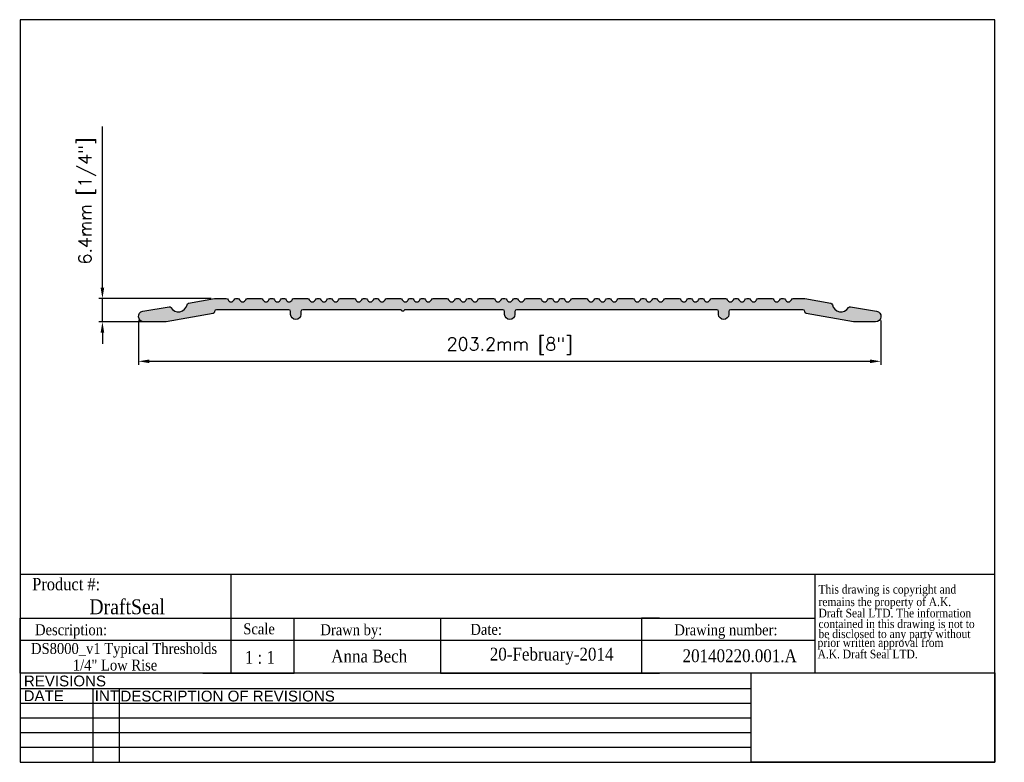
# Model space of a CAD drawing. Header units: millimetres. Extents: x 2362 to 2631, y 15 to 219.
import ezdxf
from ezdxf.enums import TextEntityAlignment as Align

# ---------------------------------------------------------------- set-up
doc = ezdxf.new("R2010")
doc.units = ezdxf.units.MM
doc.header["$MEASUREMENT"] = 0
doc.layers.add('AM_5', color=3, linetype='Continuous', lineweight=25)
doc.layers.add('BORDER', color=7, linetype='Continuous', lineweight=25)
doc.layers.add('FRAME', color=7, linetype='Continuous')
doc.styles.add('DS GROUP', font='arial.ttf')
doc.styles.get("Standard").update_dxf_attribs({"font": 'ROMANS.SHX'})
doc.styles.add('TAG', font='GARA.TTF')
doc.dimstyles.new('AM_ISO$0', dxfattribs={"dimtxt": 1.5, "dimasz": 1.5, "dimexe": 1, "dimexo": 1, "dimgap": 1.5, "dimtad": 1, "dimdec": 0, "dimdsep": 46, "dimtxsty": 'Standard', "dimcen": 0, "dimclrd": 256, "dimclre": 256, "dimclrt": 2, "dimadec": 0, "dimazin": 2, "dimtp": 0.1, "dimtm": 0.1, "dimtfac": 0.71, "dimtdec": 0, "dimtmove": 0, "dimatfit": 3, "dimfxl": 1, "dimlwd": -1, "dimlwe": -1, "dimarcsym": 1})
picture_1 = doc.add_image_def('image1.bmp', size_in_pixel=(901, 331))

# ---------------------------------------------------------------- blocks, each defined once
blk = doc.blocks.new('A$C08671A0E')
at = {"layer": 'FRAME', "style": 'TAG'}
for s, p in [('This drawing is copyright and', (14.82235561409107, -52.33811965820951)), ('remains the property of A.K.', (14.82235561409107, -101.4563565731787)), ('Draft Seal LTD. The information', (14.82235561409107, -145.6627890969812)), ('contained in this drawing is not to  ', (14.82235561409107, -187.4132979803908)), ('be disclosed to any party without ', (14.82235561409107, -226.7078832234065)), (' prior written approval from', (0, -261.2234074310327)), (' A.K. Draft Seal LTD.', (0, -306.093578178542))]:
    blk.add_text(s, height=33.81873376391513, dxfattribs=at).set_placement(p)
blk = doc.blocks.new('*D465')
at = {"layer": 'AM_5', "linetype": 'ByBlock', "transparency": 16777216}
for p, q in [((2394.43870985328, 136.1603753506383), (2394.43870985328, 124.0318233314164)), ((2597.627645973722, 136.1603753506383), (2597.627645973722, 124.0318233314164)), ((2397.43870985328, 125.0318233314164), (2594.627645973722, 125.0318233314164))]:
    blk.add_line(p, q, dxfattribs=at)
at = {"layer": 'AM_5', "transparency": 16777216}
for points in [[(2397.43870985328, 125.5318233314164), (2397.43870985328, 124.5318233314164), (2394.43870985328, 125.0318233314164)], [(2594.627645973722, 125.5318233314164), (2594.627645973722, 124.5318233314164), (2597.627645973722, 125.0318233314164)]]:
    blk.add_solid(points, dxfattribs=at)
at = {"layer": 'Defpoints', "color": 0, "transparency": 16777216}
for p in [(2394.43870985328, 137.1603753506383), (2597.627645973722, 137.1603753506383), (2597.627645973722, 125.0318233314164)]:
    blk.add_point(p, dxfattribs=at)
at = {"layer": 'AM_5', "color": 7, "transparency": 16777216, "insert": (2496.033177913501, 129.1984899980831), "char_height": 3.5, "attachment_point": 5}
blk.add_mtext('203.2mm [8"]', dxfattribs=at)
blk = doc.blocks.new('*D466')
at = {"layer": 'AM_5', "linetype": 'ByBlock', "transparency": 16777216}
for p, q in [((2384.566616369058, 145.1833322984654), (2384.566616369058, 189.2691144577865)), ((2414.326922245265, 142.1833322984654), (2383.566616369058, 142.1833322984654)), ((2384.566616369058, 135.8333322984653), (2384.566616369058, 142.1833322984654)), ((2397.901636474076, 135.8333322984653), (2383.566616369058, 135.8333322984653)), ((2384.566616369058, 132.8333322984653), (2384.566616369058, 129.8333322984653))]:
    blk.add_line(p, q, dxfattribs=at)
at = {"layer": 'AM_5', "transparency": 16777216}
for points in [[(2384.066616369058, 145.1833322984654), (2385.066616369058, 145.1833322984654), (2384.566616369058, 142.1833322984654)], [(2384.066616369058, 132.8333322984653), (2385.066616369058, 132.8333322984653), (2384.566616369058, 135.8333322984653)]]:
    blk.add_solid(points, dxfattribs=at)
at = {"layer": 'Defpoints', "color": 0, "transparency": 16777216}
for p in [(2384.566616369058, 142.1833322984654), (2415.326922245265, 142.1833322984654), (2398.901636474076, 135.8333322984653)]:
    blk.add_point(p, dxfattribs=at)
at = {"layer": 'AM_5', "color": 7, "transparency": 16777216, "insert": (2380.399949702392, 168.9357811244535), "char_height": 3.5, "attachment_point": 5, "rotation": 90}
blk.add_mtext('6.4mm [1/4"]', dxfattribs=at)

msp = doc.modelspace()

# ---------------------------------------------------------------- hatches: boundary and pattern name
h = msp.add_hatch(color=256)
edge = h.paths.add_edge_path()
edge.add_arc((2401.916349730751, 136.3333322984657), 0.500000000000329, 270.00000000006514, 280.00000000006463, ccw=False)
edge.add_line((2401.916349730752, 135.8333322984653), (2395.886923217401, 135.8333322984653))
edge.add_arc((2395.886923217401, 137.2870776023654), 1.453745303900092, 99.99999999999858, 269.9999999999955, ccw=False)
edge.add_line((2395.634482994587, 138.7187372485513), (2402.792200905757, 139.980836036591))
edge.add_arc((2402.87902499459, 139.4884321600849), 0.4999999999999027, 30.455572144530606, 99.99999999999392, ccw=False)
edge.add_arc((2405.370269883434, 140.9532867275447), 2.389999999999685, 210.4555721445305, 349.5444278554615)
edge.add_arc((2408.212284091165, 140.4288296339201), 0.4999999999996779, 100.00000000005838, 169.544427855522, ccw=False)
edge.add_line((2408.125460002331, 140.9212335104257), (2415.240098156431, 142.1757361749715))
edge.add_arc((2415.326922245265, 141.6833322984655), 0.4999999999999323, 90.00000000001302, 100.00000000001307, ccw=False)
edge.add_line((2415.326922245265, 142.1833322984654), (2418.476219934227, 142.1833322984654))
edge.add_arc((2418.476219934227, 141.6833322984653), 0.5000000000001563, 21.082524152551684, 90.00000000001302, ccw=False)
edge.add_arc((2419.773177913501, 142.1833322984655), 0.8900000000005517, 201.0825241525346, 338.9174758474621)
edge.add_arc((2421.070135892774, 141.6833322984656), 0.4999999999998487, 90.00000000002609, 158.9174758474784, ccw=False)
edge.add_line((2421.070135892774, 142.1833322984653), (2421.656219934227, 142.1833322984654))
edge.add_arc((2421.656219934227, 141.6833322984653), 0.5000000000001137, 21.082524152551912, 90.00000000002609, ccw=False)
edge.add_arc((2422.9531779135, 142.1833322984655), 0.8900000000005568, 201.0825241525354, 338.9174758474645)
edge.add_arc((2424.250135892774, 141.6833322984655), 0.4999999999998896, 90, 158.9174758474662, ccw=False)
edge.add_line((2424.250135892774, 142.1833322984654), (2428.006219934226, 142.1833322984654))
edge.add_arc((2428.006219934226, 141.6833322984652), 0.5000000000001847, 21.082524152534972, 90.00000000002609, ccw=False)
edge.add_arc((2429.3031779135, 142.183332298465), 0.8900000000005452, 201.0825241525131, 338.9174758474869)
edge.add_arc((2430.600135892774, 141.6833322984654), 0.5000000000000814, 90, 158.9174758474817, ccw=False)
edge.add_line((2430.600135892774, 142.1833322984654), (2431.186219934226, 142.1833322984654))
edge.add_arc((2431.186219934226, 141.6833322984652), 0.5000000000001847, 21.082524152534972, 90.00000000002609, ccw=False)
edge.add_arc((2432.483177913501, 142.183332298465), 0.8900000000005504, 201.082524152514, 338.9174758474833)
edge.add_arc((2433.780135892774, 141.6833322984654), 0.4999999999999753, 89.99999999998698, 158.917475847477, ccw=False)
edge.add_line((2433.780135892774, 142.1833322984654), (2434.366219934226, 142.1833322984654))
edge.add_arc((2434.366219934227, 141.6833322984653), 0.5000000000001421, 21.082524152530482, 90.00000000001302, ccw=False)
edge.add_arc((2435.6631779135, 142.183332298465), 0.8900000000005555, 201.0825241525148, 338.9174758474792)
edge.add_arc((2436.960135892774, 141.6833322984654), 0.4999999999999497, 90, 158.9174758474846, ccw=False)
edge.add_line((2436.960135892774, 142.1833322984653), (2440.716219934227, 142.1833322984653))
edge.add_arc((2440.716219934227, 141.6833322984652), 0.5000000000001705, 21.082524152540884, 90.00000000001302, ccw=False)
edge.add_arc((2442.0131779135, 142.183332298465), 0.8900000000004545, 201.0825241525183, 338.9174758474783)
edge.add_arc((2443.310135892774, 141.6833322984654), 0.4999999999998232, 90, 158.917475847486, ccw=False)
edge.add_line((2443.310135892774, 142.1833322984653), (2443.896219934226, 142.1833322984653))
edge.add_arc((2443.896219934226, 141.6833322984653), 0.5000000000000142, 21.082524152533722, 90.00000000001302, ccw=False)
edge.add_arc((2445.1931779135, 142.1833322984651), 0.8900000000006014, 201.0825241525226, 338.9174758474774)
edge.add_arc((2446.490135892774, 141.6833322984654), 0.4999999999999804, 90, 158.9174758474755, ccw=False)
edge.add_line((2446.490135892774, 142.1833322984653), (2447.076219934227, 142.1833322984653))
edge.add_arc((2447.076219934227, 141.6833322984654), 0.4999999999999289, 21.082524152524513, 90, ccw=False)
edge.add_arc((2448.3731779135, 142.1833322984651), 0.8900000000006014, 201.0825241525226, 338.9174758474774)
edge.add_arc((2449.670135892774, 141.6833322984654), 0.4999999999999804, 90, 158.9174758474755, ccw=False)
edge.add_line((2449.670135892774, 142.1833322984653), (2453.426219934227, 142.1833322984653))
edge.add_arc((2453.426219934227, 141.6833322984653), 0.5000000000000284, 21.082524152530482, 90, ccw=False)
edge.add_arc((2454.7231779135, 142.1833322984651), 0.8900000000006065, 201.0825241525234, 338.917475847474)
edge.add_arc((2456.020135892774, 141.6833322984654), 0.4999999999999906, 90, 158.9174758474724, ccw=False)
edge.add_line((2456.020135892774, 142.1833322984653), (2456.606219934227, 142.1833322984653))
edge.add_arc((2456.606219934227, 141.6833322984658), 0.4999999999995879, 21.082524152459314, 89.99999999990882, ccw=False)
edge.add_arc((2457.9031779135, 142.1833322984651), 0.8899999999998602, 201.0825241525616, 338.9174758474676)
edge.add_arc((2459.200135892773, 141.6833322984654), 0.4999999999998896, 90.00000000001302, 158.9174758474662, ccw=False)
edge.add_line((2459.200135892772, 142.1833322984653), (2459.786219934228, 142.1833322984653))
edge.add_arc((2459.786219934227, 141.6833322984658), 0.499999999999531, 21.082524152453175, 89.9999999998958, ccw=False)
edge.add_arc((2461.0831779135, 142.1833322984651), 0.889999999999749, 201.0825241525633, 338.9174758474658)
edge.add_arc((2462.380135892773, 141.6833322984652), 0.5000000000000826, 89.99999999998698, 158.9174758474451, ccw=False)
edge.add_line((2462.380135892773, 142.1833322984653), (2466.136219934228, 142.1833322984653))
edge.add_arc((2466.136219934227, 141.6833322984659), 0.4999999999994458, 21.08252415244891, 89.9999999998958, ccw=False)
edge.add_arc((2467.4331779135, 142.1833322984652), 0.8899999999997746, 201.0825241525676, 338.9174758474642)
edge.add_arc((2468.730135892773, 141.6833322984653), 0.500000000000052, 90.00000000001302, 158.9174758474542, ccw=False)
edge.add_line((2468.730135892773, 142.1833322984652), (2469.316219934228, 142.1833322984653))
edge.add_arc((2469.316219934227, 141.6833322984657), 0.4999999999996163, 21.082524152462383, 89.99999999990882, ccw=False)
edge.add_arc((2470.6131779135, 142.1833322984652), 0.8899999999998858, 201.0825241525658, 338.9174758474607)
edge.add_arc((2471.910135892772, 141.6833322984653), 0.4999999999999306, 90, 158.9174758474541, ccw=False)
edge.add_line((2471.910135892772, 142.1833322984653), (2472.496219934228, 142.1833322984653))
edge.add_arc((2472.496219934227, 141.6833322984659), 0.4999999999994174, 21.082524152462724, 89.99999999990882, ccw=False)
edge.add_arc((2473.7931779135, 142.1833322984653), 0.8899999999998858, 201.0825241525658, 338.9174758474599)
edge.add_arc((2475.090135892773, 141.6833322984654), 0.499999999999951, 90, 158.917475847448, ccw=False)
edge.add_line((2475.090135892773, 142.1833322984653), (2478.846219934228, 142.1833322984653))
edge.add_arc((2478.846219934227, 141.683332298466), 0.4999999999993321, 21.082524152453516, 89.9999999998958, ccw=False)
edge.add_arc((2480.1431779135, 142.1833322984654), 0.8899999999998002, 201.0825241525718, 338.9174758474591)
edge.add_arc((2481.440135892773, 141.6833322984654), 0.5000000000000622, 90.00000000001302, 158.9174758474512, ccw=False)
edge.add_line((2481.440135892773, 142.1833322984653), (2482.026219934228, 142.1833322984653))
edge.add_arc((2482.026219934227, 141.6833322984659), 0.4999999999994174, 21.082524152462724, 89.99999999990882, ccw=False)
edge.add_arc((2483.323177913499, 142.1833322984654), 0.8899999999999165, 201.0825241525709, 338.91747584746)
edge.add_arc((2484.620135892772, 141.6833322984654), 0.499999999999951, 90, 158.917475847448, ccw=False)
edge.add_line((2484.620135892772, 142.1833322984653), (2485.206219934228, 142.1833322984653))
edge.add_arc((2485.206219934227, 141.6833322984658), 0.4999999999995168, 21.082524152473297, 89.99999999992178, ccw=False)
edge.add_arc((2486.5031779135, 142.1833322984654), 0.8899999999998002, 201.0825241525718, 338.9174758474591)
edge.add_arc((2487.800135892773, 141.6833322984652), 0.5000000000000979, 90, 158.9174758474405, ccw=False)
edge.add_line((2487.800135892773, 142.1833322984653), (2491.556219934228, 142.1833322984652))
edge.add_arc((2491.556219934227, 141.6833322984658), 0.4999999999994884, 21.08252415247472, 89.99999999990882, ccw=False)
edge.add_arc((2492.8531779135, 142.1833322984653), 0.8899999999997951, 201.082524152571, 338.9174758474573)
edge.add_arc((2494.150135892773, 141.6833322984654), 0.5000000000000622, 90, 158.9174758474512, ccw=False)
edge.add_line((2494.150135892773, 142.1833322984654), (2494.736219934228, 142.1833322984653))
edge.add_arc((2494.736219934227, 141.6833322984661), 0.4999999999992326, 21.082524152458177, 89.9999999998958, ccw=False)
edge.add_arc((2496.0331779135, 142.1833322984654), 0.8899999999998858, 201.0825241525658, 338.9174758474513)
edge.add_arc((2497.330135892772, 141.6833322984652), 0.5000000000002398, 90, 158.9174758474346, ccw=False)
edge.add_line((2497.330135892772, 142.1833322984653), (2497.916219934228, 142.1833322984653))
edge.add_arc((2497.916219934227, 141.683332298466), 0.4999999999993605, 21.082524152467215, 89.99999999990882, ccw=False)
edge.add_arc((2499.2131779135, 142.1833322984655), 0.8899999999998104, 201.0825241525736, 338.9174758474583)
edge.add_arc((2500.510135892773, 141.6833322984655), 0.5000000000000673, 90.00000000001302, 158.9174758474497, ccw=False)
edge.add_line((2500.510135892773, 142.1833322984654), (2504.266219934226, 142.1833322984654))
edge.add_arc((2504.266219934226, 141.6833322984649), 0.5000000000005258, 21.082524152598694, 90.00000000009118, ccw=False)
edge.add_arc((2505.563177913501, 142.1833322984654), 0.8900000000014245, 201.0825241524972, 338.9174758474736)
edge.add_arc((2506.860135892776, 141.6833322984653), 0.5000000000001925, 90, 158.9174758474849, ccw=False)
edge.add_line((2506.860135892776, 142.1833322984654), (2507.446219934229, 142.1833322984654))
edge.add_arc((2507.446219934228, 141.683332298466), 0.4999999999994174, 21.082524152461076, 89.99999999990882, ccw=False)
edge.add_arc((2508.743177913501, 142.1833322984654), 0.8899999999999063, 201.0825241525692, 338.9174758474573)
edge.add_arc((2510.040135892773, 141.6833322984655), 0.4999999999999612, 90, 158.9174758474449, ccw=False)
edge.add_line((2510.040135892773, 142.1833322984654), (2510.626219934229, 142.1833322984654))
edge.add_arc((2510.626219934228, 141.6833322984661), 0.4999999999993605, 21.082524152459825, 89.99999999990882, ccw=False)
edge.add_arc((2511.923177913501, 142.1833322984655), 0.8899999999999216, 201.0825241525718, 338.91747584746)
edge.add_arc((2513.220135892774, 141.6833322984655), 0.499999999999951, 90, 158.917475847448, ccw=False)
edge.add_line((2513.220135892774, 142.1833322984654), (2516.976219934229, 142.1833322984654))
edge.add_arc((2516.976219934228, 141.683332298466), 0.4999999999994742, 21.082524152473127, 89.99999999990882, ccw=False)
edge.add_arc((2518.273177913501, 142.1833322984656), 0.8899999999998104, 201.0825241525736, 338.9174758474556)
edge.add_arc((2519.570135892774, 141.6833322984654), 0.5000000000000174, 89.99999999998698, 158.9174758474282, ccw=False)
edge.add_line((2519.570135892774, 142.1833322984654), (2520.156219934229, 142.1833322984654))
edge.add_arc((2520.156219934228, 141.6833322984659), 0.4999999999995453, 21.082524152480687, 89.99999999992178, ccw=False)
edge.add_arc((2521.4531779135, 142.1833322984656), 0.8899999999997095, 201.0825241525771, 338.9174758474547)
edge.add_arc((2522.750135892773, 141.6833322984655), 0.4999999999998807, 89.99999999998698, 158.9174758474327, ccw=False)
edge.add_line((2522.750135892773, 142.1833322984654), (2523.336219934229, 142.1833322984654))
edge.add_arc((2523.336219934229, 141.6833322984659), 0.499999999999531, 21.082524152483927, 89.99999999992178, ccw=False)
edge.add_arc((2524.633177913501, 142.1833322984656), 0.8899999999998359, 201.0825241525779, 338.9174758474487)
edge.add_arc((2525.930135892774, 141.6833322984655), 0.499999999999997, 90, 158.9174758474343, ccw=False)
edge.add_line((2525.930135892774, 142.1833322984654), (2529.686219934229, 142.1833322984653))
edge.add_arc((2529.686219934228, 141.683332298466), 0.4999999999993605, 21.08252415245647, 89.9999999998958, ccw=False)
edge.add_arc((2530.983177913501, 142.1833322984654), 0.8900000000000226, 201.0825241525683, 338.9174758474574)
edge.add_arc((2532.280135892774, 141.6833322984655), 0.4999999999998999, 90.00000000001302, 158.9174758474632, ccw=False)
edge.add_line((2532.280135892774, 142.1833322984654), (2532.866219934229, 142.1833322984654))
edge.add_arc((2532.866219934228, 141.6833322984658), 0.4999999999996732, 21.0825241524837, 89.99999999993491, ccw=False)
edge.add_arc((2534.163177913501, 142.1833322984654), 0.8899999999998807, 201.082524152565, 338.9174758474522)
edge.add_arc((2535.460135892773, 141.6833322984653), 0.5000000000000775, 90, 158.9174758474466, ccw=False)
edge.add_line((2535.460135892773, 142.1833322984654), (2536.046219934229, 142.1833322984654))
edge.add_arc((2536.046219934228, 141.6833322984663), 0.49999999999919, 21.082524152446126, 89.9999999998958, ccw=False)
edge.add_arc((2537.343177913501, 142.1833322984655), 0.8900000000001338, 201.0825241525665, 338.9174758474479)
edge.add_arc((2538.640135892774, 141.6833322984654), 0.5000000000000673, 90.00000000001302, 158.9174758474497, ccw=False)
edge.add_line((2538.640135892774, 142.1833322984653), (2542.396219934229, 142.1833322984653))
edge.add_arc((2542.396219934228, 141.6833322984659), 0.49999999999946, 21.082524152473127, 89.99999999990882, ccw=False)
edge.add_arc((2543.693177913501, 142.1833322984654), 0.8899999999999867, 201.0825241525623, 338.9174758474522)
edge.add_arc((2544.990135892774, 141.6833322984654), 0.4999999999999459, 90, 158.9174758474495, ccw=False)
edge.add_line((2544.990135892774, 142.1833322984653), (2545.576219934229, 142.1833322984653))
edge.add_arc((2545.576219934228, 141.6833322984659), 0.49999999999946, 21.082524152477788, 89.99999999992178, ccw=False)
edge.add_arc((2546.873177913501, 142.1833322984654), 0.889999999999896, 201.0825241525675, 338.9174758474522)
edge.add_arc((2548.170135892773, 141.6833322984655), 0.4999999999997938, 90.00000000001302, 158.9174758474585, ccw=False)
edge.add_line((2548.170135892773, 142.1833322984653), (2548.756219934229, 142.1833322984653))
edge.add_arc((2548.756219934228, 141.6833322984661), 0.4999999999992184, 21.082524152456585, 89.9999999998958, ccw=False)
edge.add_arc((2550.053177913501, 142.1833322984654), 0.8900000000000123, 201.0825241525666, 338.9174758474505)
edge.add_arc((2551.350135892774, 141.6833322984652), 0.5000000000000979, 90, 158.9174758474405, ccw=False)
edge.add_line((2551.350135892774, 142.1833322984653), (2555.106219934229, 142.1833322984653))
edge.add_arc((2555.106219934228, 141.6833322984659), 0.4999999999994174, 21.082524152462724, 89.99999999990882, ccw=False)
edge.add_arc((2556.403177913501, 142.1833322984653), 0.8899999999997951, 201.082524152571, 338.9174758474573)
edge.add_arc((2557.700135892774, 141.6833322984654), 0.5000000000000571, 90.00000000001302, 158.9174758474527, ccw=False)
edge.add_line((2557.700135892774, 142.1833322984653), (2558.286219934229, 142.1833322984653))
edge.add_arc((2558.286219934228, 141.6833322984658), 0.4999999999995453, 21.082524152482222, 89.99999999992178, ccw=False)
edge.add_arc((2559.583177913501, 142.1833322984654), 0.8899999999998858, 201.0825241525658, 338.9174758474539)
edge.add_arc((2560.880135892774, 141.6833322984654), 0.4999999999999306, 90.00000000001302, 158.9174758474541, ccw=False)
edge.add_line((2560.880135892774, 142.1833322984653), (2561.466219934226, 142.1833322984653))
edge.add_arc((2561.466219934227, 141.6833322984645), 0.50000000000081, 21.08252415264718, 90.00000000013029, ccw=False)
edge.add_arc((2562.763177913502, 142.1833322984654), 0.8900000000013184, 201.0825241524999, 338.917475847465)
edge.add_arc((2564.060135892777, 141.6833322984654), 0.4999999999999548, 90, 158.9174758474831, ccw=False)
edge.add_line((2564.060135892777, 142.1833322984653), (2567.816219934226, 142.1833322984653))
edge.add_arc((2567.816219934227, 141.6833322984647), 0.5000000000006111, 21.082524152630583, 90.00000000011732, ccw=False)
edge.add_arc((2569.113177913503, 142.1833322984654), 0.8900000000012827, 201.0825241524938, 338.9174758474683)
edge.add_arc((2570.410135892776, 141.6833322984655), 0.4999999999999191, 90.00000000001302, 158.9174758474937, ccw=False)
edge.add_line((2570.410135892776, 142.1833322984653), (2570.996219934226, 142.1833322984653))
edge.add_arc((2570.996219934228, 141.6833322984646), 0.5000000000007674, 21.082524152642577, 90.00000000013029, ccw=False)
edge.add_arc((2572.293177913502, 142.1833322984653), 0.8900000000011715, 201.0825241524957, 338.9174758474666)
edge.add_arc((2573.590135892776, 141.6833322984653), 0.5000000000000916, 90, 158.9174758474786, ccw=False)
edge.add_line((2573.590135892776, 142.1833322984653), (2576.739433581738, 142.1833322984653))
edge.add_arc((2576.739433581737, 141.6833322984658), 0.4999999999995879, 79.99999999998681, 89.99999999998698, ccw=False)
edge.add_line((2576.826257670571, 142.1757361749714), (2583.940895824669, 140.9212335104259))
edge.add_arc((2583.854071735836, 140.4288296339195), 0.500000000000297, 10.455572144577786, 80.00000000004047, ccw=False)
edge.add_arc((2586.696085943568, 140.9532867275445), 2.390000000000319, 190.4555721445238, 329.544427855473)
edge.add_arc((2589.187330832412, 139.4884321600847), 0.4999999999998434, 79.99999999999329, 149.5444278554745, ccw=False)
edge.add_line((2589.274154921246, 139.9808360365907), (2596.431872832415, 138.7187372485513))
edge.add_arc((2596.179432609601, 137.2870776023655), 1.453745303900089, -90.00000000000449, 79.99999999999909, ccw=False)
edge.add_line((2596.179432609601, 135.8333322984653), (2590.106261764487, 135.8333322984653))
edge.add_line((2590.106261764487, 135.8333322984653), (2577.196353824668, 138.109697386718))
edge.add_arc((2577.283177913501, 138.6021012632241), 0.4999999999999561, 179.9999999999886, 259.9999999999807, ccw=False)
edge.add_line((2576.783177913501, 138.6021012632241), (2576.783177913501, 138.6333322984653))
edge.add_arc((2576.283177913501, 138.6333322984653), 0.5, 0, 90)
edge.add_line((2576.283177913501, 139.1333322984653), (2556.483177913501, 139.1333322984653))
edge.add_arc((2556.483177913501, 138.6333322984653), 0.5, 90, 180)
edge.add_line((2555.983177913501, 138.6333322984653), (2555.983177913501, 137.8733322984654))
edge.add_arc((2554.583177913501, 137.8733322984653), 1.399999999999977, -180, 0, ccw=False)
edge.add_line((2553.183177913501, 137.8733322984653), (2553.183177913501, 138.6333322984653))
edge.add_arc((2552.683177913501, 138.6333322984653), 0.5, 0, 90)
edge.add_line((2552.683177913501, 139.1333322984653), (2497.933177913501, 139.1333322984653))
edge.add_arc((2497.933177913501, 138.6333322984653), 0.5, 90, 180)
edge.add_line((2497.433177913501, 138.6333322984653), (2497.433177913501, 137.8733322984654))
edge.add_arc((2496.033177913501, 137.8733322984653), 1.399999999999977, -180, 0, ccw=False)
edge.add_line((2494.633177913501, 137.8733322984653), (2494.633177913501, 138.6333322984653))
edge.add_arc((2494.133177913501, 138.6333322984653), 0.5, 0, 90)
edge.add_line((2494.133177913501, 139.1333322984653), (2467.390633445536, 139.1333322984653))
edge.add_arc((2467.390633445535, 138.8333322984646), 0.3000000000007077, 89.99999999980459, 154.6230664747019)
edge.add_arc((2466.7581779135, 139.1333322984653), 0.4000000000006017, 205.3769335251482, 334.6230664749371, ccw=False)
edge.add_arc((2466.125722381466, 138.8333322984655), 0.2999999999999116, 25.37693352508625, 89.99999999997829)
edge.add_line((2466.125722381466, 139.1333322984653), (2439.383177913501, 139.1333322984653))
edge.add_arc((2439.383177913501, 138.6333322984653), 0.5, 90, 180)
edge.add_line((2438.883177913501, 138.6333322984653), (2438.883177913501, 137.8733322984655))
edge.add_arc((2437.483177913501, 137.8733322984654), 1.399999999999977, -180, 0, ccw=False)
edge.add_line((2436.083177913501, 137.8733322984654), (2436.083177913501, 138.6333322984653))
edge.add_arc((2435.583177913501, 138.6333322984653), 0.5, 0, 90)
edge.add_line((2435.583177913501, 139.1333322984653), (2415.783177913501, 139.1333322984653))
edge.add_arc((2415.783177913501, 138.6333322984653), 0.5000000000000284, 90, 179.9999999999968)
edge.add_line((2415.283177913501, 138.6333322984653), (2415.283177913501, 138.6021012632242))
edge.add_arc((2414.783177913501, 138.6021012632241), 0.5000000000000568, -79.99999999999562, 0, ccw=False)
edge.add_line((2414.870002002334, 138.109697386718), (2402.003173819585, 135.8409284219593))

# ---------------------------------------------------------------- linework, layer by layer
for p, q in [((2362.056964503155, 66.7850771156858), (2579.510034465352, 66.7850771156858)), ((2419.684466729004, 66.78507711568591), (2419.684466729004, 54.7343335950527)), ((2579.510034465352, 66.7850771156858), (2579.510034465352, 39.73433359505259)), ((2362.056964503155, 39.7343335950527), (2362.056964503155, 54.7343335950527)), ((2362.056964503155, 54.7343335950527), (2579.510034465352, 54.7343335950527)), ((2362.056964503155, 54.7343335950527), (2362.056964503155, 49.7343335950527)), ((2362.056964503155, 54.7343335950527), (2362.056964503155, 48.7343335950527)), ((2362.056964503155, 54.7343335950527), (2412.056964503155, 54.7343335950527)), ((2419.684466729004, 54.7343335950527), (2419.684466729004, 39.7343335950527)), ((2437.056964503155, 39.7343335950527), (2437.056964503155, 54.7343335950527)), ((2437.056964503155, 54.7343335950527), (2477.056964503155, 54.7343335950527)), ((2477.056964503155, 54.7343335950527), (2477.056964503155, 39.7343335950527)), ((2537.056964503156, 54.7343335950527), (2532.056964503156, 54.7343335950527)), ((2532.056964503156, 54.7343335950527), (2532.056964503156, 39.7343335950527)), ((2362.056964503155, 48.7343335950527), (2362.056964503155, 50.2343335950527)), ((2362.056964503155, 48.7343335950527), (2579.510034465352, 48.7343335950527)), ((2362.056964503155, 39.7343335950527), (2362.056964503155, 42.7343335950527)), ((2412.056964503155, 39.7343335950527), (2437.056964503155, 39.7343335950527)), ((2477.056964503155, 39.7343335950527), (2537.056964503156, 39.7343335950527))]:
    msp.add_line(p, q)
msp.add_lwpolyline([(2402.003173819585, 135.8409284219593, -0.0436609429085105), (2401.916349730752, 135.8333322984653), (2395.886923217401, 135.8333322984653, -0.9163311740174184), (2395.634482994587, 138.7187372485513), (2402.792200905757, 139.9808360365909, -0.3131147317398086), (2403.310036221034, 139.7418672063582, 0.6942991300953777), (2407.72058613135, 140.5195661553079, -0.3131147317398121), (2408.125460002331, 140.9212335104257), (2415.240098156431, 142.1757361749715, -0.0436609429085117), (2415.326922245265, 142.1833322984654), (2418.476219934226, 142.1833322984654, -0.3101135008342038), (2418.942751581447, 141.8631884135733, 0.686221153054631), (2420.603604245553, 141.8631884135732, -0.3101135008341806), (2421.070135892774, 142.1833322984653), (2421.656219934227, 142.1833322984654, -0.3101135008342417), (2422.122751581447, 141.8631884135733, 0.6862211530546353), (2423.783604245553, 141.8631884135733, -0.3101135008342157), (2424.250135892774, 142.1833322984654), (2428.006219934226, 142.1833322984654, -0.3101135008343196), (2428.472751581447, 141.8631884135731, 0.6862211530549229), (2430.133604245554, 141.8631884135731, -0.3101135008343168), (2430.600135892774, 142.1833322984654), (2431.186219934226, 142.1833322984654, -0.3101135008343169), (2431.652751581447, 141.8631884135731, 0.6862211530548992), (2433.313604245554, 141.8631884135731, -0.3101135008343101), (2433.780135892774, 142.1833322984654), (2434.366219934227, 142.1833322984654, -0.3101135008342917), (2434.832751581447, 141.8631884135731, 0.6862211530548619), (2436.493604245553, 141.863188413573, -0.3101135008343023), (2436.960135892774, 142.1833322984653), (2440.716219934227, 142.1833322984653, -0.310113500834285), (2441.182751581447, 141.8631884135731, 0.6862211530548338), (2442.843604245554, 141.863188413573, -0.3101135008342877), (2443.310135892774, 142.1833322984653), (2443.896219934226, 142.1833322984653, -0.3101135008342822), (2444.362751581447, 141.8631884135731, 0.6862211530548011), (2446.023604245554, 141.8631884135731, -0.3101135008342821), (2446.490135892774, 142.1833322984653), (2447.076219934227, 142.1833322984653, -0.3101135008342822), (2447.542751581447, 141.8631884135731, 0.6862211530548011), (2449.203604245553, 141.8631884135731, -0.3101135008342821), (2449.670135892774, 142.1833322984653), (2453.426219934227, 142.1833322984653, -0.3101135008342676), (2453.892751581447, 141.8631884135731, 0.6862211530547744), (2455.553604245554, 141.8631884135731, -0.3101135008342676), (2456.020135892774, 142.1833322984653), (2456.606219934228, 142.1833322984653, -0.310113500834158), (2457.072751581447, 141.8631884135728, 0.6862211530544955), (2458.733604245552, 141.8631884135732, -0.3101135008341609), (2459.200135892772, 142.1833322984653), (2459.786219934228, 142.1833322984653, -0.3101135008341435), (2460.252751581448, 141.8631884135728, 0.6862211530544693), (2461.913604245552, 141.8631884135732, -0.3101135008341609), (2462.380135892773, 142.1833322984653), (2466.136219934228, 142.1833322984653, -0.3101135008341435), (2466.602751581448, 141.8631884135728, 0.6862211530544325), (2468.263604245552, 141.8631884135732, -0.310113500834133), (2468.730135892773, 142.1833322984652), (2469.316219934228, 142.1833322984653, -0.3101135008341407), (2469.782751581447, 141.8631884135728, 0.6862211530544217), (2471.443604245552, 141.8631884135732, -0.3101135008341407), (2471.910135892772, 142.1833322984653), (2472.496219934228, 142.1833322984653, -0.3101135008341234), (2472.962751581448, 141.8631884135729, 0.6862211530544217), (2474.623604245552, 141.8631884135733, -0.3101135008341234), (2475.090135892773, 142.1833322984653), (2478.846219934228, 142.1833322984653, -0.3101135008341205), (2479.312751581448, 141.8631884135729, 0.6862211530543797), (2480.973604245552, 141.8631884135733, -0.3101135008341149), (2481.440135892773, 142.1833322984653), (2482.026219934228, 142.1833322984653, -0.3101135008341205), (2482.492751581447, 141.8631884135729, 0.6862211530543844), (2484.153604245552, 141.8631884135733, -0.3101135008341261), (2484.620135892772, 142.1833322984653), (2485.206219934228, 142.1833322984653, -0.310113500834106), (2485.672751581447, 141.8631884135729, 0.6862211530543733), (2487.333604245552, 141.8631884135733, -0.310113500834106), (2487.800135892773, 142.1833322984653), (2491.556219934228, 142.1833322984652, -0.3101135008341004), (2492.022751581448, 141.8631884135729, 0.686221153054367), (2493.683604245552, 141.8631884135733, -0.3101135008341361), (2494.150135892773, 142.1833322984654), (2494.736219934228, 142.1833322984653, -0.3101135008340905), (2495.202751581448, 141.863188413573, 0.6862211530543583), (2496.863604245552, 141.8631884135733, -0.3101135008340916), (2497.330135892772, 142.1833322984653), (2497.916219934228, 142.1833322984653, -0.310113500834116), (2498.382751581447, 141.863188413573, 0.6862211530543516), (2500.043604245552, 141.8631884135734, -0.310113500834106), (2500.510135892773, 142.1833322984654), (2504.266219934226, 142.1833322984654, -0.3101135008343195), (2504.732751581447, 141.8631884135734, 0.6862211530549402), (2506.393604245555, 141.863188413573, -0.3101135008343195), (2506.860135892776, 142.1833322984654), (2507.446219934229, 142.1833322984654, -0.3101135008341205), (2507.912751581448, 141.863188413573, 0.6862211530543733), (2509.573604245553, 141.8631884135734, -0.310113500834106), (2510.040135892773, 142.1833322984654), (2510.626219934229, 142.1833322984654, -0.310113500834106), (2511.092751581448, 141.863188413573, 0.6862211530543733), (2512.753604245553, 141.8631884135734, -0.3101135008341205), (2513.220135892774, 142.1833322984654), (2516.976219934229, 142.1833322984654, -0.3101135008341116), (2517.442751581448, 141.8631884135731, 0.6862211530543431), (2519.103604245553, 141.8631884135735, -0.3101135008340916), (2519.570135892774, 142.1833322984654), (2520.156219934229, 142.1833322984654, -0.3101135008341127), (2520.622751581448, 141.8631884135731, 0.6862211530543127), (2522.283604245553, 141.8631884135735, -0.3101135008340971), (2522.750135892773, 142.1833322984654), (2523.336219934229, 142.1833322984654, -0.3101135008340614), (2523.802751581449, 141.8631884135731, 0.6862211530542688), (2525.463604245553, 141.8631884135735, -0.3101135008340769), (2525.930135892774, 142.1833322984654), (2529.686219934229, 142.1833322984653, -0.310113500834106), (2530.152751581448, 141.8631884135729, 0.6862211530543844), (2531.813604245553, 141.8631884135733, -0.3101135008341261), (2532.280135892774, 142.1833322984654), (2532.866219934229, 142.1833322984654, -0.3101135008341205), (2533.332751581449, 141.863188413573, 0.6862211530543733), (2534.993604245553, 141.8631884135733, -0.310113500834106), (2535.460135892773, 142.1833322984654), (2536.046219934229, 142.1833322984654, -0.310113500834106), (2536.512751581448, 141.863188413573, 0.6862211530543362), (2538.173604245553, 141.8631884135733, -0.310113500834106), (2538.640135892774, 142.1833322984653), (2542.396219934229, 142.1833322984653, -0.3101135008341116), (2542.862751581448, 141.863188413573, 0.6862211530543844), (2544.523604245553, 141.8631884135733, -0.3101135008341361), (2544.990135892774, 142.1833322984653), (2545.576219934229, 142.1833322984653, -0.310113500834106), (2546.042751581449, 141.863188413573, 0.6862211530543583), (2547.703604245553, 141.8631884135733, -0.3101135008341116), (2548.170135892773, 142.1833322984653), (2548.756219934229, 142.1833322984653, -0.310113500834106), (2549.222751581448, 141.863188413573, 0.6862211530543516), (2550.883604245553, 141.8631884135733, -0.310113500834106), (2551.350135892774, 142.1833322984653), (2555.106219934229, 142.1833322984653, -0.3101135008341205), (2555.572751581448, 141.8631884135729, 0.6862211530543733), (2557.233604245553, 141.8631884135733, -0.3101135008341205), (2557.700135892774, 142.1833322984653), (2558.286219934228, 142.1833322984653, -0.310113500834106), (2558.752751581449, 141.863188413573, 0.6862211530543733), (2560.413604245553, 141.8631884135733, -0.310113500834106), (2560.880135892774, 142.1833322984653), (2561.466219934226, 142.1833322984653, -0.3101135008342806), (2561.932751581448, 141.8631884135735, 0.6862211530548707), (2563.593604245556, 141.863188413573, -0.3101135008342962), (2564.060135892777, 142.1833322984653), (2567.816219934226, 142.1833322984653, -0.3101135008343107), (2568.282751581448, 141.8631884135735, 0.6862211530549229), (2569.943604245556, 141.863188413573, -0.3101135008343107), (2570.410135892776, 142.1833322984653), (2570.996219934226, 142.1833322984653, -0.3101135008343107), (2571.462751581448, 141.8631884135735, 0.6862211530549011), (2573.123604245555, 141.863188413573, -0.3101135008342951), (2573.590135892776, 142.1833322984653), (2576.739433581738, 142.1833322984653, -0.0436609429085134), (2576.826257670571, 142.1757361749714), (2583.940895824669, 140.9212335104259, -0.3131147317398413), (2584.345769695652, 140.5195661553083, 0.6942991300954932), (2588.756319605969, 139.7418672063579, -0.3131147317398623), (2589.274154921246, 139.9808360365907), (2596.431872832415, 138.7187372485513, -0.9163311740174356), (2596.179432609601, 135.8333322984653), (2590.106261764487, 135.8333322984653), (2577.196353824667, 138.109697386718, -0.3639702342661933), (2576.783177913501, 138.6021012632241), (2576.783177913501, 138.6333322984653, 0.4142135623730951), (2576.283177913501, 139.1333322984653), (2556.483177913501, 139.1333322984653, 0.4142135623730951), (2555.983177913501, 138.6333322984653), (2555.983177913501, 137.8733322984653, -0.9999999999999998), (2553.183177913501, 137.8733322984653), (2553.183177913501, 138.6333322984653, 0.4142135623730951), (2552.683177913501, 139.1333322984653), (2497.933177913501, 139.1333322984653, 0.4142135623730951), (2497.433177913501, 138.6333322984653), (2497.433177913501, 137.8733322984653, -0.9999999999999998), (2494.633177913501, 137.8733322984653), (2494.633177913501, 138.6333322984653, 0.4142135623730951), (2494.133177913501, 139.1333322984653), (2467.390633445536, 139.1333322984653, 0.2896898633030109), (2467.119581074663, 138.9619037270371, -0.6324555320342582), (2466.396774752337, 138.9619037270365, 0.2896898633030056), (2466.125722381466, 139.1333322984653), (2439.383177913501, 139.1333322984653, 0.4142135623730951), (2438.883177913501, 138.6333322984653), (2438.883177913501, 137.8733322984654, -0.9999999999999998), (2436.083177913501, 137.8733322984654), (2436.083177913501, 138.6333322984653, 0.4142135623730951), (2435.583177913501, 139.1333322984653), (2415.783177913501, 139.1333322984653, 0.4142135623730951), (2415.283177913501, 138.6333322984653), (2415.283177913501, 138.6021012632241, -0.3639702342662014), (2414.870002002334, 138.109697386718)], format="xyb", close=True)
at = {"layer": 'BORDER'}
for p, q in [((2362.056964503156, 218.5049618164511), (2362.056964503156, 15.30496181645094)), ((2628.756964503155, 218.5049618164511), (2362.056964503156, 218.5049618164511)), ((2628.756964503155, 15.30496181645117), (2628.756964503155, 218.5049618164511)), ((2579.510034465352, 66.7850771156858), (2628.756964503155, 66.7850771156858)), ((2628.756964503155, 39.7343335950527), (2362.056964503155, 39.7343335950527)), ((2562.139669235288, 35.41916478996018), (2362.056964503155, 35.41916478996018)), ((2381.927097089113, 35.41916478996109), (2381.927097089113, 15.30496181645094)), ((2389.144125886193, 35.41916478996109), (2389.144125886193, 15.30496181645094)), ((2562.139669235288, 31.39632419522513), (2362.056964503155, 31.39632419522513)), ((2562.139669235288, 27.37348360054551), (2362.056964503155, 27.37348360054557)), ((2562.139669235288, 23.35064300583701), (2362.056964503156, 23.3506430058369)), ((2562.139669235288, 19.32780241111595), (2362.056964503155, 19.32780241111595)), ((2362.056964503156, 15.30496181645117), (2628.756964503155, 15.30496181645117))]:
    msp.add_line(p, q, dxfattribs=at)
at = {"layer": 'FRAME', "color": 1}
for q in [(2562.139669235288, 39.7449116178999), (2562.139669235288, 39.73433359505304)]:
    msp.add_line((2562.139669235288, 15.30496181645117), q, dxfattribs=at)

# ---------------------------------------------------------------- block references
at = {"xscale": 0.06987750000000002, "yscale": 0.06987750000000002, "zscale": 0.06987750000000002}
msp.add_blockref('A$C08671A0E', (2579.510034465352, 65.13687947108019), dxfattribs=at)

# ---------------------------------------------------------------- texts
at = {"layer": 'BORDER', "char_height": 2.953125, "attachment_point": 2, "style": 'DS GROUP'}
for s, width, insert in [('REVISIONS', 20.38680124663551, (2374.315364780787, 39.03213209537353)), ('DATE', 20.38680124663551, (2368.499329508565, 34.98762233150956)), ('INT', 20.38680124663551, (2385.794444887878, 34.98762233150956)), ('DESCRIPTION OF REVISIONS', 103.860939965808, (2418.835787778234, 34.90660090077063))]:
    msp.add_mtext_dynamic_manual_height_columns(s, width=width, gutter_width=7.5, heights=[0], dxfattribs=dict(at, insert=insert))
at = {"layer": 'FRAME', "style": 'TAG'}
for s, height, p in [('Product #:', 3.381873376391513, (2374.646226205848, 64.12526045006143)), ('DraftSeal', 4.069431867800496, (2391.340288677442, 57.98270514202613)), ('Description:', 3, (2375.983439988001, 51.10998512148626)), ('Drawn by:', 3, (2452.687189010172, 51.17699926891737)), ('Date:', 3, (2489.580982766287, 51.65726732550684)), ('Drawing number:', 3, (2555.199794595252, 51.15131051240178)), ('1 : 1', 3.5, (2427.653629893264, 43.99696271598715)), ('Anna Bech', 3.5, (2457.580101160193, 44.44393895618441)), ('20-February-2014', 3.5, (2507.499211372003, 44.43612063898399)), ('20140220.001.A', 3.5, (2558.978224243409, 44.44524200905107))]:
    msp.add_text(s, height=height, dxfattribs=at).set_placement(p, align=Align.MIDDLE)
msp.add_text('Scale', height=3, dxfattribs=at).set_placement((2423.126031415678, 50.32467136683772))
for s, p in [('DS8000_v1 Typical Thresholds', (2390.491271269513, 44.94184469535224)), (' 1/4" Low Rise', (2387.52652794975, 40.41673688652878))]:
    msp.add_text(s, height=3, dxfattribs=at).set_placement(p, align=Align.CENTER)

# ---------------------------------------------------------------- dimensions: what is measured, and where the dimension line sits
at = {"layer": 'AM_5'}
dim = msp.add_linear_dim(base=(2384.566616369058, 142.1833322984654), p1=(2398.901636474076, 135.8333322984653), p2=(2415.326922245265, 142.1833322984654), angle=90, dimstyle='AM_ISO$0', override={"dimtxt": 3.5, "dimasz": 3, "dimdec": 1, "dimpost": '<>mm', "dimclrt": 7}, dxfattribs=at)
dim.commit()
dim.dimension.update_dxf_attribs({"geometry": '*D466', "text_midpoint": (2384.566616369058, 168.9357811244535), "dimtype": 160})
dim = msp.add_linear_dim(base=(2597.627645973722, 125.0318233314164), p1=(2394.43870985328, 137.1603753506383), p2=(2597.627645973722, 137.1603753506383), dimstyle='AM_ISO$0', override={"dimtxt": 3.5, "dimasz": 3, "dimdec": 1, "dimpost": '<>mm', "dimclrt": 7}, dxfattribs=at)
dim.commit()
dim.dimension.update_dxf_attribs({"geometry": '*D465', "text_midpoint": (2496.033177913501, 129.1984899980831)})

# ---------------------------------------------------------------- pictures from other files: only their frames are drawn
image = msp.add_image(picture_1, insert=(2562.139669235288, 15.30496181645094), size_in_units=(66.61729526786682, 24.4731684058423))
image.dxf.flags = 7

doc.saveas('drawing.dxf')
